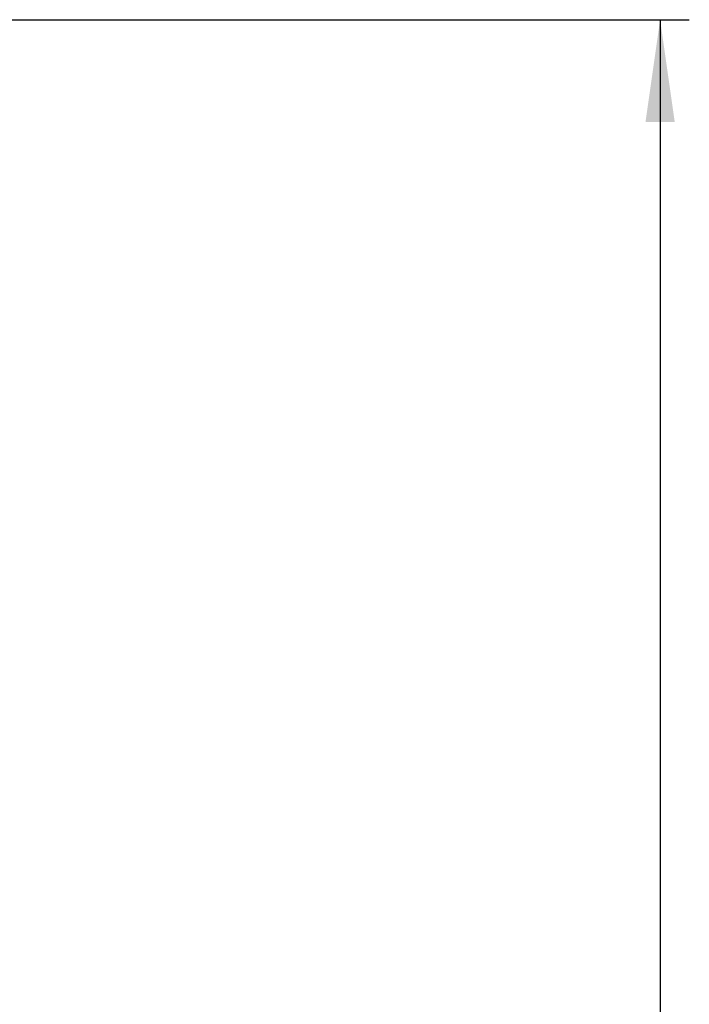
# Model space of a CAD drawing. Header units: millimetres. Extents: x 0 to 420, y 0 to 297.
# Tile 20 of 25: x 162 to 185, y 232 to 266. Entities that reach past the tile are written whole.
import ezdxf

# ---------------------------------------------------------------- set-up
doc = ezdxf.new("R2010")
doc.units = ezdxf.units.MM
doc.header["$LTSCALE"] = 23.1
doc.layers.get('0').update_dxf_attribs({"linetype": 'CONTINUOUS'})
doc.styles.get("Standard").update_dxf_attribs({"font": 'txt', "width": 0.85})
doc.dimstyles.new('DIMSTYLE_1', dxfattribs={"dimtxt": 5.5, "dimasz": 3.5, "dimexe": 1, "dimexo": 0.5, "dimgap": 1.375, "dimtad": 1, "dimdec": 4, "dimdsep": 46, "dimtxsty": 'STANDARD', "dimblk": '_FILLED', "dimblk1": '_FILLED', "dimblk2": '_FILLED', "dimcen": 0.09, "dimadec": 4, "dimazin": 2, "dimtp": 0.15, "dimtm": 0.15, "dimtfac": 1, "dimtdec": 4, "dimtofl": 0, "dimtmove": 0, "dimatfit": 3, "dimldrblk": '_FILLED', "dimfxl": 1, "dimtolj": 1, "dimarcsym": 0})

# ---------------------------------------------------------------- blocks, each defined once
blk = doc.blocks.new('_FILLED')
at = {"color": 0, "linetype": 'BYBLOCK'}
blk.add_solid([(0, 0), (-1, 0.1429), (-1, -0.1429)], dxfattribs=at)
blk = doc.blocks.new('*D3')
at = {"color": 2, "linetype": 'CONTINUOUS'}
for p, q in [((152.935, 265.853), (184.918, 265.853)), ((183.918, 265.853), (183.918, 220.103)), ((183.918, 174.353), (183.918, 220.103)), ((143.935, 174.353), (184.918, 174.353))]:
    blk.add_line(p, q, dxfattribs=at)
at = {"color": 2, "linetype": 'CONTINUOUS', "xscale": 3.5, "yscale": 3.5, "zscale": 3.5}
for p, rotation in [((183.918, 265.853), 90), ((183.918, 174.353), 270)]:
    blk.add_blockref('_FILLED', p, dxfattribs=dict(at, rotation=rotation))
at = {"color": 2, "linetype": 'CONTINUOUS', "insert": (177.043, 220.103), "char_height": 5.5, "width": 21.80357, "attachment_point": 2, "rotation": 90, "line_spacing_factor": 0.9}
blk.add_mtext('91.5', dxfattribs=at)

msp = doc.modelspace()

# ---------------------------------------------------------------- dimensions: what is measured, and where the dimension line sits
at = {"color": 2, "linetype": 'CONTINUOUS'}
dim = msp.add_linear_dim(base=(183.91835, 174.35261), p1=(152.43464, 265.85261), p2=(143.43464, 174.35261), angle=270, dimstyle='DIMSTYLE_1', dxfattribs=at)
dim.commit()
dim.dimension.update_dxf_attribs({"geometry": '*D3', "text_midpoint": (183.91835, 219.31689), "dimtype": 160})

doc.saveas('drawing.dxf')
